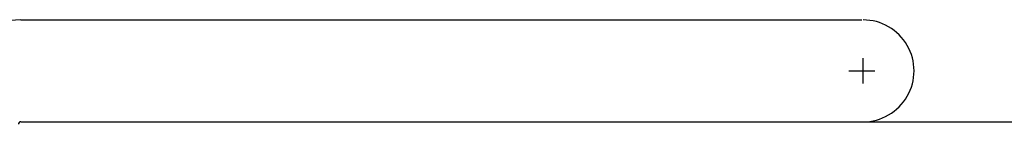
# Model space of a CAD drawing. Extents: x -16 to 404, y -20 to 277.
# Tile 6 of 10: x 59 to 78, y 57 to 59. Entities that reach past the tile are written whole.
import ezdxf

# ---------------------------------------------------------------- set-up
doc = ezdxf.new("R2010")
doc.units = 0
doc.layers.add('BG_PANEL', color=143, linetype='CONTINUOUS')

msp = doc.modelspace()

# ---------------------------------------------------------------- linework, layer by layer
at = {"layer": 'BG_PANEL'}
for points in [[(59.050174, 58.999882, 0.414173), (57.00014, 56.950102)], [(75.566453, 56.999998, 1.000036), (75.566453, 58.999994)], [(75.566453, 56.999998, 1.000036), (75.566453, 58.999994)], [(59.050174, 56.999886, 0.412581), (59.000136, 56.950102)]]:
    msp.add_lwpolyline(points, format="xyb", dxfattribs=at)
for points in [[(59.050174, 58.999882), (75.5396, 59.0042)], [(75.566453, 57.75006), (75.566453, 58.250186)], [(75.287307, 57.999996), (75.795307, 57.999996)], [(59.050174, 56.999886), (102.479348, 56.999886)]]:
    msp.add_lwpolyline(points, dxfattribs=at)

doc.saveas('drawing.dxf')
